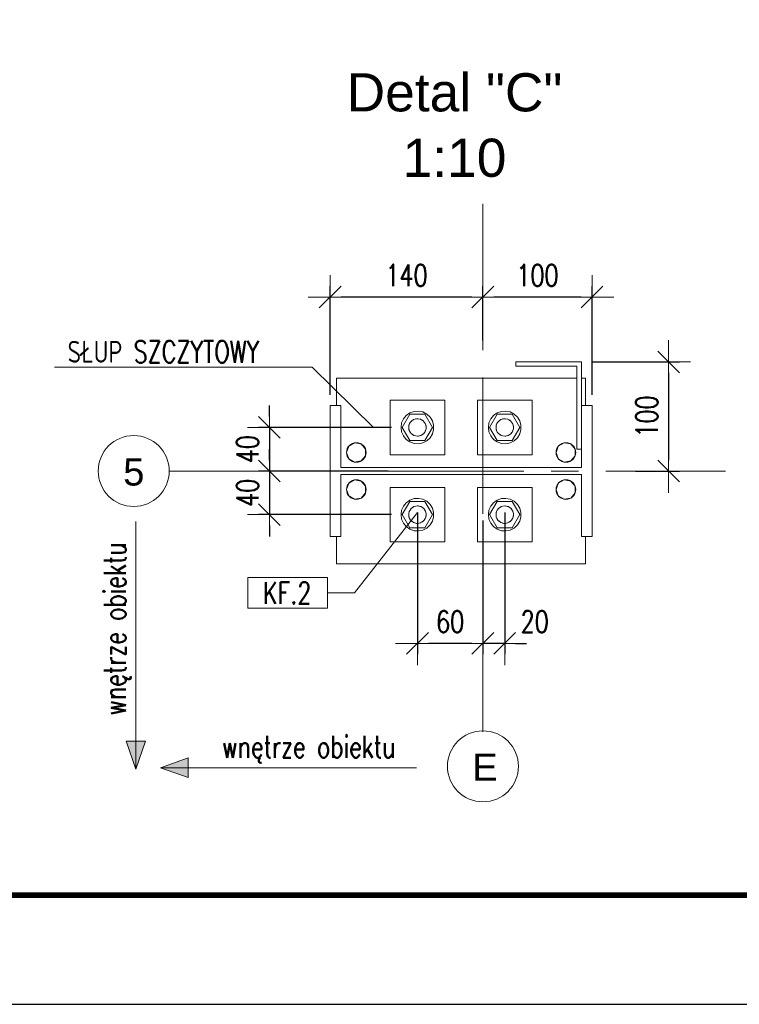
# Model space of a CAD drawing. Header units: millimetres. Extents: x 6807 to 7919, y 15387 to 15883.
# Tile 3 of 120: x 6972 to 7038, y 15387 to 15477. Entities that reach past the tile are written whole.
import ezdxf
from ezdxf.enums import TextEntityAlignment as Align

# ---------------------------------------------------------------- set-up
doc = ezdxf.new("R2010")
doc.units = ezdxf.units.MM
doc.header["$LTSCALE"] = 10
doc.linetypes.add('MITTE', pattern=[2, 1.25, -0.25, 0.25, -0.25])
doc.layers.get('Defpoints').update_dxf_attribs({"color": 1})
doc.layers.add('_FORMATKA', color=8, linetype='Continuous', plot=False)
for name, color, linetype, lineweight in [('_RAMKA', 7, 'Continuous', 35), ('PS_DIM', 4, 'Continuous', 13), ('PS_Object', 30, 'Continuous', 13), ('PS_Pos', 1, 'Continuous', 15), ('PS_SOLID', 7, 'Continuous', 30), ('PS_TEXT', 3, 'Continuous', 18)]:
    doc.layers.add(name, color=color, linetype=linetype, lineweight=lineweight)
doc.styles.add('ARIAL', font='arial.ttf')
doc.styles.add('simplex', font='simplex.shx', dxfattribs={"width": 0.75})
doc.dimstyles.new('1_10_SC', dxfattribs={"dimtxt": 2, "dimasz": 1, "dimexe": 1, "dimexo": 1, "dimgap": 1, "dimtad": 1, "dimdec": 0, "dimlfac": 10, "dimtxsty": 'simplex', "dimblk": 'dimznak', "dimcen": 2, "dimclrd": 256, "dimclre": 256, "dimclrt": 3, "dimadec": 1, "dimazin": 0, "dimtfac": 1, "dimtdec": 0, "dimtix": 1, "dimtmove": 2, "dimatfit": 3, "dimldrblk": 'dim-grot', "dimfxl": 1, "dimarcsym": 0})

# ---------------------------------------------------------------- blocks, each defined once
blk = doc.blocks.new('*U18')
at = {"layer": '_FORMATKA', "lineweight": -3}
blk.add_lwpolyline([(-1100, 0), (0, 0), (0, 420), (-1100, 420)], close=True, dxfattribs=at)
at = {"layer": '_RAMKA', "lineweight": -3, "const_width": 0.5}
blk.add_lwpolyline([(-1070, 10), (-10, 10), (-10, 410), (-1070, 410)], close=True, dxfattribs=at)
blk = doc.blocks.new('dimznak')
at = {"color": 0}
for points in [[(0, 2), (0, -2)], [(-2, 0), (2, 0)]]:
    blk.add_lwpolyline(points, dxfattribs=at)
at = {"color": 2}
blk.add_lwpolyline([(1, 1), (-1, -1)], dxfattribs=at)
blk = doc.blocks.new('*D157')
at = {"layer": 'Defpoints', "color": 0, "transparency": 16777216}
for p in [(7016.79, 15433.27), (7014.79, 15432.545), (7014.79, 15420.269)]:
    blk.add_point(p, dxfattribs=at)
at = {"layer": 'PS_DIM', "lineweight": -2, "transparency": 16777216}
for p, q in [((7016.79, 15432.27), (7016.79, 15419.269)), ((7014.79, 15431.545), (7014.79, 15419.269)), ((7013.79, 15420.269), (7012.79, 15420.269)), ((7016.79, 15420.269), (7014.79, 15420.269)), ((7017.79, 15420.269), (7018.79, 15420.269))]:
    blk.add_line(p, q, dxfattribs=at)
blk.add_blockref('dimznak', (7014.79, 15420.269), dxfattribs=at)
at = {"layer": 'PS_DIM', "lineweight": -2, "transparency": 16777216, "rotation": 180}
blk.add_blockref('dimznak', (7016.79, 15420.269), dxfattribs=at)
at = {"layer": 'PS_DIM', "color": 3, "transparency": 16777216, "insert": (7019.54, 15422.269), "char_height": 2, "attachment_point": 5, "style": 'simplex'}
blk.add_mtext('20', dxfattribs=at)
blk = doc.blocks.new('dim-grot')
blk.add_hatch(color=256).paths.add_polyline_path([(0, 0), (-2, 0.5), (-2, -0.5)])
blk.add_lwpolyline([(0, 0), (-2, 0.5), (-2, -0.5), (0, 0)])
blk = doc.blocks.new('*D158')
at = {"layer": 'Defpoints', "color": 0, "transparency": 16777216}
for p in [(7008.79, 15433.27), (7014.79, 15432.545), (7008.79, 15420.269)]:
    blk.add_point(p, dxfattribs=at)
at = {"layer": 'PS_DIM', "lineweight": -2, "transparency": 16777216}
for p, q in [((7008.79, 15432.27), (7008.79, 15419.269)), ((7014.79, 15431.545), (7014.79, 15419.269)), ((7013.79, 15420.269), (7009.79, 15420.269))]:
    blk.add_line(p, q, dxfattribs=at)
at = {"layer": 'PS_DIM', "lineweight": -2, "transparency": 16777216, "rotation": 180}
blk.add_blockref('dimznak', (7008.79, 15420.269), dxfattribs=at)
at = {"layer": 'PS_DIM', "lineweight": -2, "transparency": 16777216}
blk.add_blockref('dimznak', (7014.79, 15420.269), dxfattribs=at)
at = {"layer": 'PS_DIM', "color": 3, "transparency": 16777216, "insert": (7011.79, 15422.269), "char_height": 2, "attachment_point": 5, "style": 'simplex'}
blk.add_mtext('60', dxfattribs=at)
blk = doc.blocks.new('*D159')
at = {"layer": 'Defpoints', "color": 0, "transparency": 16777216}
for p in [(7007.404, 15440.07), (6995.225, 15436.07), (7007.096, 15436.07)]:
    blk.add_point(p, dxfattribs=at)
at = {"layer": 'PS_DIM', "lineweight": -2, "transparency": 16777216}
for p, q in [((6995.225, 15441.07), (6995.225, 15442.07)), ((7006.404, 15440.07), (6994.225, 15440.07)), ((6995.225, 15440.07), (6995.225, 15436.07)), ((7006.096, 15436.07), (6994.225, 15436.07)), ((6995.225, 15435.07), (6995.225, 15434.07))]:
    blk.add_line(p, q, dxfattribs=at)
for p, rotation in [((6995.225, 15440.07), 270), ((6995.225, 15436.07), 90)]:
    blk.add_blockref('dimznak', p, dxfattribs=dict(at, rotation=rotation))
at = {"layer": 'PS_DIM', "color": 3, "transparency": 16777216, "insert": (6993.225, 15438.07), "char_height": 2, "attachment_point": 5, "rotation": 90, "style": 'simplex'}
blk.add_mtext('40', dxfattribs=at)
blk = doc.blocks.new('*D160')
at = {"layer": 'Defpoints', "color": 0, "transparency": 16777216}
for p in [(7007.096, 15436.07), (6995.225, 15432.07), (7007.404, 15432.07)]:
    blk.add_point(p, dxfattribs=at)
at = {"layer": 'PS_DIM', "lineweight": -2, "transparency": 16777216}
for p, q in [((6995.225, 15437.07), (6995.225, 15438.07)), ((7006.096, 15436.07), (6994.225, 15436.07)), ((6995.225, 15436.07), (6995.225, 15432.07)), ((7006.404, 15432.07), (6994.225, 15432.07)), ((6995.225, 15431.07), (6995.225, 15430.07))]:
    blk.add_line(p, q, dxfattribs=at)
for p, rotation in [((6995.225, 15436.07), 270), ((6995.225, 15432.07), 90)]:
    blk.add_blockref('dimznak', p, dxfattribs=dict(at, rotation=rotation))
at = {"layer": 'PS_DIM', "color": 3, "transparency": 16777216, "insert": (6993.225, 15434.07), "char_height": 2, "attachment_point": 5, "rotation": 90, "style": 'simplex'}
blk.add_mtext('40', dxfattribs=at)
blk = doc.blocks.new('*D161')
at = {"layer": 'Defpoints', "color": 0, "transparency": 16777216}
for p in [(7023.81, 15446.07), (7027.776, 15436.07), (7031.804, 15436.07)]:
    blk.add_point(p, dxfattribs=at)
at = {"layer": 'PS_DIM', "lineweight": -2, "transparency": 16777216}
for p, q in [((7024.81, 15446.07), (7032.804, 15446.07)), ((7031.804, 15445.07), (7031.804, 15437.07)), ((7028.776, 15436.07), (7032.804, 15436.07))]:
    blk.add_line(p, q, dxfattribs=at)
for p, rotation in [((7031.804, 15446.07), 90), ((7031.804, 15436.07), 270)]:
    blk.add_blockref('dimznak', p, dxfattribs=dict(at, rotation=rotation))
at = {"layer": 'PS_DIM', "color": 3, "transparency": 16777216, "insert": (7029.804, 15441.07), "char_height": 2, "attachment_point": 5, "rotation": 90, "style": 'simplex'}
blk.add_mtext('100', dxfattribs=at)
blk = doc.blocks.new('*D162')
at = {"layer": 'Defpoints', "color": 0, "transparency": 16777216}
for p in [(7014.79, 15452.015), (7014.79, 15447.032), (7024.79, 15442.07)]:
    blk.add_point(p, dxfattribs=at)
at = {"layer": 'PS_DIM', "lineweight": -2, "transparency": 16777216}
for p, q in [((7014.79, 15448.032), (7014.79, 15453.015)), ((7024.79, 15443.07), (7024.79, 15453.015)), ((7023.79, 15452.015), (7015.79, 15452.015))]:
    blk.add_line(p, q, dxfattribs=at)
at = {"layer": 'PS_DIM', "lineweight": -2, "transparency": 16777216, "rotation": 180}
blk.add_blockref('dimznak', (7014.79, 15452.015), dxfattribs=at)
at = {"layer": 'PS_DIM', "lineweight": -2, "transparency": 16777216}
blk.add_blockref('dimznak', (7024.79, 15452.015), dxfattribs=at)
at = {"layer": 'PS_DIM', "color": 3, "transparency": 16777216, "insert": (7019.79, 15454.015), "char_height": 2, "attachment_point": 5, "style": 'simplex'}
blk.add_mtext('100', dxfattribs=at)
blk = doc.blocks.new('*D163')
at = {"layer": 'Defpoints', "color": 0, "transparency": 16777216}
for p in [(7000.79, 15452.015), (7014.79, 15447.032), (7000.79, 15442.07)]:
    blk.add_point(p, dxfattribs=at)
at = {"layer": 'PS_DIM', "lineweight": -2, "transparency": 16777216}
for p, q in [((7000.79, 15443.07), (7000.79, 15453.015)), ((7014.79, 15448.032), (7014.79, 15453.015)), ((7013.79, 15452.015), (7001.79, 15452.015))]:
    blk.add_line(p, q, dxfattribs=at)
at = {"layer": 'PS_DIM', "lineweight": -2, "transparency": 16777216, "rotation": 180}
blk.add_blockref('dimznak', (7000.79, 15452.015), dxfattribs=at)
at = {"layer": 'PS_DIM', "lineweight": -2, "transparency": 16777216}
blk.add_blockref('dimznak', (7014.79, 15452.015), dxfattribs=at)
at = {"layer": 'PS_DIM', "color": 3, "transparency": 16777216, "insert": (7007.79, 15454.015), "char_height": 2, "attachment_point": 5, "style": 'simplex'}
blk.add_mtext('140', dxfattribs=at)
blk = doc.blocks.new('Przekrój')
at = {"layer": 'PS_DIM', "style": 'ARIAL', "flags": 4}
for tag, p in [('PRZEKRÓJ', (7.886, 7.75)), ('SKALA', (7.886, 1.75))]:
    blk.add_attdef(tag, text='', height=3.5, dxfattribs=at).set_placement(p, align=Align.MIDDLE_CENTER)
blk = doc.blocks.new('*X317')
at = {"color": 1}
for p in [(6975.537, 15445.602), (7004.759, 15440.07)]:
    blk.add_line(p, (6999.137, 15445.602), dxfattribs=at)
at = {"color": 3, "style": 'simplex', "width": 0.75}
blk.add_text('SŁUP SZCZYTOWY ', height=2, dxfattribs=at).set_placement((6976.737, 15446.002))
blk = doc.blocks.new('*X318')
at = {"color": 1}
for p, q in [((7008.79, 15432.27), (7003.036, 15424.895)), ((7000.536, 15426.295), (6993.236, 15426.295)), ((6993.236, 15426.295), (6993.236, 15423.495)), ((7000.536, 15423.495), (7000.536, 15426.295)), ((7000.536, 15424.895), (7003.036, 15424.895)), ((6993.236, 15423.495), (7000.536, 15423.495))]:
    blk.add_line(p, q, dxfattribs=at)
at = {"color": 30, "style": 'simplex', "width": 0.75}
blk.add_text('KF.2', height=2, dxfattribs=at).set_placement((6994.636, 15423.895))

msp = doc.modelspace()

# ---------------------------------------------------------------- hatches: boundary and pattern name
at = {"layer": 'PS_DIM'}
h = msp.add_hatch(color=2, dxfattribs=at)
h.dxf.hatch_style = 1
h.paths.add_polyline_path([(6982.985, 15411.305), (6982.092, 15411.305), (6982.985, 15408.745)])
h = msp.add_hatch(color=2, dxfattribs=at)
h.dxf.hatch_style = 1
h.paths.add_polyline_path([(6982.985, 15411.305), (6983.878, 15411.305), (6982.985, 15408.745)])
h = msp.add_hatch(color=2, dxfattribs=at)
h.dxf.hatch_style = 1
h.paths.add_polyline_path([(6987.796, 15408.874), (6987.796, 15409.766), (6985.235, 15408.874)])
h = msp.add_hatch(color=2, dxfattribs=at)
h.dxf.hatch_style = 1
h.paths.add_polyline_path([(6987.796, 15408.874), (6987.796, 15407.981), (6985.235, 15408.874)])

# ---------------------------------------------------------------- linework, layer by layer
at = {"layer": 'PS_DIM', "color": 2}
for p, q in [((6982.985, 15431.449), (6982.985, 15408.745)), ((6982.092, 15411.305), (6982.985, 15411.305)), ((6982.985, 15408.745), (6982.092, 15411.305)), ((6982.985, 15408.745), (6983.878, 15411.305)), ((6983.878, 15411.305), (6982.985, 15411.305)), ((6985.235, 15408.874), (6987.796, 15409.766)), ((6987.796, 15409.766), (6987.796, 15408.874)), ((6985.235, 15408.874), (6987.796, 15407.981)), ((7008.694, 15408.874), (6985.235, 15408.874)), ((6987.796, 15407.981), (6987.796, 15408.874))]:
    msp.add_line(p, q, dxfattribs=at)
at = {"layer": 'PS_Object', "color": 5, "linetype": 'MITTE'}
for p, q in [((7014.79, 15412.15), (7014.79, 15460.559)), ((6986.047, 15436.07), (7037.029, 15436.07))]:
    msp.add_line(p, q, dxfattribs=at)
at = {"layer": 'PS_Object', "color": 2}
for centre in [(6982.795, 15436.07), (7014.79, 15409.002, -0.807)]:
    msp.add_circle(centre, 3.252, dxfattribs=at)
at = {"layer": 'PS_SOLID', "linetype": 'Continuous', "lineweight": 13}
for p, q in [((7023.81, 15446.07), (7017.81, 15446.07)), ((7017.81, 15446.07), (7017.81, 15445.67)), ((7023.81, 15442.07), (7023.81, 15446.07)), ((7017.81, 15445.67), (7023.41, 15445.67)), ((7023.41, 15445.67), (7023.41, 15438.07)), ((7003.034, 15444.57), (7001.39, 15444.57)), ((7001.39, 15444.57), (7001.39, 15442.07)), ((7008.443, 15444.57), (7003.034, 15444.57)), ((7016.443, 15444.57), (7008.443, 15444.57)), ((7022.234, 15444.57), (7016.443, 15444.57)), ((7023.41, 15444.57), (7022.234, 15444.57)), ((7024.19, 15444.57), (7023.81, 15444.57)), ((7024.19, 15442.07), (7024.19, 15444.57)), ((7008.946, 15442.57), (7006.29, 15442.57)), ((7006.29, 15442.57), (7006.29, 15437.57)), ((7011.29, 15442.57), (7008.946, 15442.57)), ((7011.29, 15437.57), (7011.29, 15442.57)), ((7016.946, 15442.57), (7014.29, 15442.57)), ((7014.29, 15442.57), (7014.29, 15437.57)), ((7019.29, 15442.57), (7016.946, 15442.57)), ((7019.29, 15437.57), (7019.29, 15442.57)), ((7001.77, 15442.07), (7000.79, 15442.07)), ((7000.79, 15442.07), (7000.79, 15430.07)), ((7001.77, 15436.38), (7001.77, 15442.07)), ((7024.79, 15442.07), (7023.81, 15442.07)), ((7023.81, 15442.07), (7023.81, 15438.07)), ((7024.79, 15430.07), (7024.79, 15442.07)), ((7002.5, 15438.349), (7003.034, 15438.656)), ((7003.034, 15438.656), (7003.64, 15438.55)), ((7003.64, 15438.55), (7004.036, 15438.078)), ((7021.7, 15438.349), (7022.234, 15438.656)), ((7022.234, 15438.656), (7022.84, 15438.55)), ((7022.84, 15438.55), (7023.236, 15438.078)), ((7002.29, 15437.77), (7002.5, 15438.349)), ((7002.5, 15437.192), (7002.29, 15437.77)), ((7004.036, 15438.078), (7004.036, 15437.462)), ((7021.49, 15437.77), (7021.7, 15438.349)), ((7021.7, 15437.192), (7021.49, 15437.77)), ((7023.236, 15438.078), (7023.236, 15437.462)), ((7023.41, 15438.07), (7023.81, 15438.07)), ((7023.81, 15438.07), (7023.81, 15436.38)), ((7003.034, 15436.884), (7002.5, 15437.192)), ((7003.64, 15436.991), (7003.034, 15436.884)), ((7004.036, 15437.462), (7003.64, 15436.991)), ((7006.29, 15437.57), (7011.29, 15437.57)), ((7014.29, 15437.57), (7019.29, 15437.57)), ((7022.234, 15436.884), (7021.7, 15437.192)), ((7022.84, 15436.991), (7022.234, 15436.884)), ((7023.236, 15437.462), (7022.84, 15436.991)), ((7023.81, 15436.38), (7001.77, 15436.38)), ((7001.77, 15435.76), (7001.77, 15430.07)), ((7023.81, 15435.76), (7001.77, 15435.76)), ((7002.5, 15434.949), (7002.29, 15434.37)), ((7003.034, 15435.256), (7002.5, 15434.949)), ((7003.64, 15435.15), (7003.034, 15435.256)), ((7004.036, 15434.678), (7003.64, 15435.15)), ((7021.7, 15434.949), (7021.49, 15434.37)), ((7022.234, 15435.256), (7021.7, 15434.949)), ((7022.84, 15435.15), (7022.234, 15435.256)), ((7023.236, 15434.678), (7022.84, 15435.15)), ((7023.81, 15434.07), (7023.81, 15435.76)), ((7002.29, 15434.37), (7002.5, 15433.792)), ((7003.64, 15433.591), (7004.036, 15434.062)), ((7004.036, 15434.062), (7004.036, 15434.678)), ((7006.29, 15434.57), (7011.29, 15434.57)), ((7006.29, 15429.57), (7006.29, 15434.57)), ((7011.29, 15434.57), (7011.29, 15429.57)), ((7014.29, 15434.57), (7019.29, 15434.57)), ((7014.29, 15429.57), (7014.29, 15434.57)), ((7019.29, 15434.57), (7019.29, 15429.57)), ((7021.49, 15434.37), (7021.7, 15433.792)), ((7022.84, 15433.591), (7023.236, 15434.062)), ((7023.236, 15434.062), (7023.236, 15434.678)), ((7023.81, 15430.07), (7023.81, 15434.07)), ((7002.5, 15433.792), (7003.034, 15433.484)), ((7003.034, 15433.484), (7003.64, 15433.591)), ((7021.7, 15433.792), (7022.234, 15433.484)), ((7022.234, 15433.484), (7022.84, 15433.591)), ((7001.77, 15430.07), (7000.79, 15430.07)), ((7001.39, 15427.57), (7001.39, 15430.07)), ((7008.946, 15429.57), (7006.29, 15429.57)), ((7011.29, 15429.57), (7008.946, 15429.57)), ((7016.946, 15429.57), (7014.29, 15429.57)), ((7019.29, 15429.57), (7016.946, 15429.57)), ((7024.79, 15430.07), (7023.81, 15430.07)), ((7024.19, 15430.07), (7024.19, 15427.57)), ((7003.034, 15427.57), (7001.39, 15427.57)), ((7008.443, 15427.57), (7003.034, 15427.57)), ((7016.443, 15427.57), (7008.443, 15427.57)), ((7022.234, 15427.57), (7016.443, 15427.57)), ((7024.19, 15427.57), (7022.234, 15427.57)), ((7024.19, 15427.57), (7023.81, 15427.57))]:
    msp.add_line(p, q, dxfattribs=at)
at = {"layer": 'PS_SOLID', "color": 3, "linetype": 'Continuous', "lineweight": 13}
for p, q in [((7008.097, 15441.27), (7007.404, 15440.07)), ((7008.1, 15441.402), (7007.766, 15441.166)), ((7008.844, 15441.27), (7008.097, 15441.27)), ((7008.485, 15441.539), (7008.1, 15441.402)), ((7008.892, 15441.567), (7008.485, 15441.539)), ((7009.483, 15441.27), (7008.844, 15441.27)), ((7009.292, 15441.484), (7008.892, 15441.567)), ((7009.655, 15441.296), (7009.292, 15441.484)), ((7010.175, 15440.07), (7009.483, 15441.27)), ((7009.953, 15441.017), (7009.655, 15441.296)), ((7016.097, 15441.27), (7015.404, 15440.07)), ((7016.1, 15441.402), (7015.766, 15441.166)), ((7016.844, 15441.27), (7016.097, 15441.27)), ((7016.485, 15441.539), (7016.1, 15441.402)), ((7016.892, 15441.567), (7016.485, 15441.539)), ((7017.483, 15441.27), (7016.844, 15441.27)), ((7017.292, 15441.484), (7016.892, 15441.567)), ((7017.655, 15441.296), (7017.292, 15441.484)), ((7018.175, 15440.07), (7017.483, 15441.27)), ((7017.953, 15441.017), (7017.655, 15441.296)), ((7007.345, 15440.475), (7007.29, 15440.07)), ((7007.508, 15440.849), (7007.345, 15440.475)), ((7007.766, 15441.166), (7007.508, 15440.849)), ((7008.072, 15440.422), (7008.015, 15440.271)), ((7008.157, 15440.56), (7008.072, 15440.422)), ((7008.095, 15440.461), (7008.106, 15440.486)), ((7008.106, 15440.486), (7008.127, 15440.511)), ((7008.269, 15440.677), (7008.157, 15440.56)), ((7008.222, 15440.628), (7008.244, 15440.655)), ((7008.244, 15440.655), (7008.255, 15440.663)), ((7008.402, 15440.77), (7008.269, 15440.677)), ((7008.55, 15440.833), (7008.402, 15440.77)), ((7008.414, 15440.775), (7008.422, 15440.78)), ((7008.422, 15440.78), (7008.451, 15440.791)), ((7008.709, 15440.866), (7008.55, 15440.833)), ((7008.599, 15440.843), (7008.627, 15440.853)), ((7008.627, 15440.853), (7008.658, 15440.855)), ((7008.871, 15440.866), (7008.709, 15440.866)), ((7008.812, 15440.866), (7008.844, 15440.868)), ((7008.844, 15440.868), (7008.855, 15440.866)), ((7009.029, 15440.833), (7008.871, 15440.866)), ((7009.178, 15440.77), (7009.029, 15440.833)), ((7009.046, 15440.826), (7009.058, 15440.824)), ((7009.058, 15440.824), (7009.088, 15440.808)), ((7009.311, 15440.677), (7009.178, 15440.77)), ((7009.223, 15440.738), (7009.251, 15440.724)), ((7009.251, 15440.724), (7009.272, 15440.704)), ((7009.422, 15440.56), (7009.311, 15440.677)), ((7009.389, 15440.595), (7009.41, 15440.575)), ((7009.41, 15440.575), (7009.415, 15440.568)), ((7009.508, 15440.422), (7009.422, 15440.56)), ((7009.564, 15440.271), (7009.508, 15440.422)), ((7009.516, 15440.402), (7009.524, 15440.389)), ((7009.524, 15440.389), (7009.533, 15440.355)), ((7010.166, 15440.668), (7009.953, 15441.017)), ((7010.276, 15440.274), (7010.166, 15440.668)), ((7015.345, 15440.475), (7015.29, 15440.07)), ((7015.508, 15440.849), (7015.345, 15440.475)), ((7015.766, 15441.166), (7015.508, 15440.849)), ((7016.072, 15440.422), (7016.015, 15440.271)), ((7016.157, 15440.56), (7016.072, 15440.422)), ((7016.095, 15440.46), (7016.106, 15440.486)), ((7016.106, 15440.486), (7016.127, 15440.511)), ((7016.269, 15440.677), (7016.157, 15440.56)), ((7016.222, 15440.628), (7016.244, 15440.655)), ((7016.244, 15440.655), (7016.255, 15440.663)), ((7016.402, 15440.77), (7016.269, 15440.677)), ((7016.55, 15440.833), (7016.402, 15440.77)), ((7016.414, 15440.775), (7016.422, 15440.78)), ((7016.422, 15440.78), (7016.451, 15440.791)), ((7016.709, 15440.866), (7016.55, 15440.833)), ((7016.599, 15440.843), (7016.627, 15440.853)), ((7016.627, 15440.853), (7016.658, 15440.855)), ((7016.871, 15440.866), (7016.709, 15440.866)), ((7016.812, 15440.866), (7016.844, 15440.868)), ((7016.844, 15440.868), (7016.855, 15440.866)), ((7017.029, 15440.833), (7016.871, 15440.866)), ((7017.178, 15440.77), (7017.029, 15440.833)), ((7017.046, 15440.826), (7017.058, 15440.824)), ((7017.058, 15440.824), (7017.088, 15440.808)), ((7017.311, 15440.677), (7017.178, 15440.77)), ((7017.223, 15440.738), (7017.251, 15440.724)), ((7017.251, 15440.724), (7017.272, 15440.704)), ((7017.422, 15440.56), (7017.311, 15440.677)), ((7017.389, 15440.595), (7017.41, 15440.575)), ((7017.41, 15440.575), (7017.415, 15440.568)), ((7017.508, 15440.422), (7017.422, 15440.56)), ((7017.564, 15440.271), (7017.508, 15440.422)), ((7017.516, 15440.402), (7017.524, 15440.389)), ((7017.524, 15440.389), (7017.533, 15440.355)), ((7018.166, 15440.668), (7017.953, 15441.017)), ((7018.276, 15440.274), (7018.166, 15440.668)), ((7007.29, 15440.07), (7007.345, 15439.665)), ((7007.345, 15439.665), (7007.508, 15439.291)), ((7007.404, 15440.07), (7008.097, 15438.87)), ((7007.99, 15440.07), (7007.992, 15440.087)), ((7007.995, 15440.035), (7007.99, 15440.07)), ((7008.015, 15440.271), (7007.991, 15440.111)), ((7007.991, 15440.111), (7007.999, 15439.949)), ((7007.999, 15439.949), (7008.04, 15439.792)), ((7008.019, 15439.854), (7008.015, 15439.888)), ((7008.019, 15440.286), (7008.03, 15440.31)), ((7008.019, 15440.279), (7008.019, 15440.286)), ((7008.03, 15439.831), (7008.019, 15439.854)), ((7008.04, 15439.792), (7008.111, 15439.647)), ((7008.106, 15439.654), (7008.099, 15439.671)), ((7008.109, 15439.652), (7008.106, 15439.654)), ((7008.111, 15439.647), (7008.21, 15439.519)), ((7008.21, 15439.519), (7008.333, 15439.414)), ((7008.244, 15439.485), (7008.232, 15439.5)), ((7008.273, 15439.465), (7008.244, 15439.485)), ((7009.247, 15439.414), (7009.37, 15439.519)), ((7009.251, 15439.417), (7009.249, 15439.415)), ((7009.26, 15439.425), (7009.251, 15439.417)), ((7009.37, 15439.519), (7009.469, 15439.647)), ((7009.41, 15439.565), (7009.393, 15439.549)), ((7009.428, 15439.595), (7009.41, 15439.565)), ((7009.469, 15439.647), (7009.54, 15439.792)), ((7009.483, 15438.87), (7010.175, 15440.07)), ((7009.524, 15439.751), (7009.505, 15439.721)), ((7009.528, 15439.769), (7009.524, 15439.751)), ((7009.54, 15439.792), (7009.581, 15439.949)), ((7009.589, 15440.111), (7009.564, 15440.271)), ((7009.573, 15440.211), (7009.582, 15440.179)), ((7009.581, 15439.949), (7009.589, 15440.111)), ((7009.582, 15439.961), (7009.581, 15439.956)), ((7009.582, 15440.179), (7009.582, 15440.153)), ((7009.582, 15439.984), (7009.582, 15439.961)), ((7009.953, 15439.123), (7010.166, 15439.473)), ((7010.166, 15439.473), (7010.276, 15439.866)), ((7010.276, 15440.07), (7010.276, 15440.274)), ((7010.276, 15439.866), (7010.276, 15440.07)), ((7015.29, 15440.07), (7015.345, 15439.665)), ((7015.345, 15439.665), (7015.508, 15439.291)), ((7015.404, 15440.07), (7016.097, 15438.87)), ((7015.99, 15440.07), (7015.992, 15440.086)), ((7015.995, 15440.035), (7015.99, 15440.07)), ((7016.015, 15440.271), (7015.991, 15440.111)), ((7015.991, 15440.111), (7015.999, 15439.949)), ((7015.999, 15439.949), (7016.04, 15439.792)), ((7016.019, 15439.854), (7016.015, 15439.888)), ((7016.019, 15440.286), (7016.03, 15440.31)), ((7016.019, 15440.279), (7016.019, 15440.286)), ((7016.03, 15439.831), (7016.019, 15439.854)), ((7016.04, 15439.792), (7016.111, 15439.647)), ((7016.106, 15439.654), (7016.099, 15439.671)), ((7016.109, 15439.652), (7016.106, 15439.654)), ((7016.111, 15439.647), (7016.21, 15439.519)), ((7016.21, 15439.519), (7016.333, 15439.414)), ((7016.244, 15439.485), (7016.232, 15439.5)), ((7016.273, 15439.465), (7016.244, 15439.485)), ((7017.247, 15439.414), (7017.37, 15439.519)), ((7017.251, 15439.417), (7017.249, 15439.415)), ((7017.26, 15439.425), (7017.251, 15439.417)), ((7017.37, 15439.519), (7017.469, 15439.647)), ((7017.41, 15439.565), (7017.393, 15439.549)), ((7017.428, 15439.595), (7017.41, 15439.565)), ((7017.469, 15439.647), (7017.54, 15439.792)), ((7017.483, 15438.87), (7018.175, 15440.07)), ((7017.524, 15439.751), (7017.505, 15439.721)), ((7017.528, 15439.769), (7017.524, 15439.751)), ((7017.54, 15439.792), (7017.581, 15439.949)), ((7017.589, 15440.111), (7017.564, 15440.271)), ((7017.573, 15440.211), (7017.582, 15440.179)), ((7017.581, 15439.949), (7017.589, 15440.111)), ((7017.582, 15439.961), (7017.581, 15439.956)), ((7017.582, 15440.179), (7017.582, 15440.153)), ((7017.582, 15439.984), (7017.582, 15439.961)), ((7017.953, 15439.123), (7018.166, 15439.473)), ((7018.166, 15439.473), (7018.276, 15439.866)), ((7018.276, 15440.07), (7018.276, 15440.274)), ((7018.276, 15439.866), (7018.276, 15440.07)), ((7007.508, 15439.291), (7007.766, 15438.974)), ((7007.766, 15438.974), (7008.1, 15438.738)), ((7008.097, 15438.87), (7009.483, 15438.87)), ((7008.1, 15438.738), (7008.485, 15438.601)), ((7008.333, 15439.414), (7008.474, 15439.335)), ((7008.422, 15439.36), (7008.393, 15439.38)), ((7008.443, 15439.352), (7008.422, 15439.36)), ((7008.474, 15439.335), (7008.629, 15439.286)), ((7008.485, 15438.601), (7008.892, 15438.574)), ((7008.627, 15439.287), (7008.623, 15439.288)), ((7008.628, 15439.287), (7008.627, 15439.287)), ((7008.629, 15439.286), (7008.79, 15439.27)), ((7008.79, 15439.27), (7008.951, 15439.286)), ((7008.844, 15439.272), (7008.823, 15439.273)), ((7008.879, 15439.279), (7008.844, 15439.272)), ((7008.892, 15438.574), (7009.292, 15438.657)), ((7008.951, 15439.286), (7009.105, 15439.335)), ((7009.058, 15439.316), (7009.023, 15439.309)), ((7009.076, 15439.326), (7009.058, 15439.316)), ((7009.105, 15439.335), (7009.247, 15439.414)), ((7009.292, 15438.657), (7009.655, 15438.845)), ((7009.655, 15438.845), (7009.953, 15439.123)), ((7015.508, 15439.291), (7015.766, 15438.974)), ((7015.766, 15438.974), (7016.1, 15438.738)), ((7016.097, 15438.87), (7017.483, 15438.87)), ((7016.1, 15438.738), (7016.485, 15438.601)), ((7016.333, 15439.414), (7016.474, 15439.335)), ((7016.422, 15439.36), (7016.393, 15439.38)), ((7016.443, 15439.352), (7016.422, 15439.36)), ((7016.474, 15439.335), (7016.629, 15439.286)), ((7016.485, 15438.601), (7016.892, 15438.574)), ((7016.627, 15439.287), (7016.623, 15439.288)), ((7016.628, 15439.287), (7016.627, 15439.287)), ((7016.629, 15439.286), (7016.79, 15439.27)), ((7016.79, 15439.27), (7016.951, 15439.286)), ((7016.844, 15439.272), (7016.823, 15439.273)), ((7016.879, 15439.279), (7016.844, 15439.272)), ((7016.892, 15438.574), (7017.292, 15438.657)), ((7016.951, 15439.286), (7017.105, 15439.335)), ((7017.058, 15439.316), (7017.023, 15439.309)), ((7017.076, 15439.326), (7017.058, 15439.316)), ((7017.105, 15439.335), (7017.247, 15439.414)), ((7017.292, 15438.657), (7017.655, 15438.845)), ((7017.655, 15438.845), (7017.953, 15439.123)), ((7007.404, 15432.07), (7008.097, 15433.27)), ((7007.508, 15432.849), (7007.766, 15433.166)), ((7007.766, 15433.166), (7008.1, 15433.402)), ((7008.097, 15433.27), (7009.483, 15433.27)), ((7008.1, 15433.402), (7008.485, 15433.539)), ((7008.485, 15433.539), (7008.892, 15433.567)), ((7008.892, 15433.567), (7009.292, 15433.484)), ((7009.292, 15433.484), (7009.655, 15433.296)), ((7009.483, 15433.27), (7010.175, 15432.07)), ((7009.655, 15433.296), (7009.953, 15433.017)), ((7015.404, 15432.07), (7016.097, 15433.27)), ((7015.508, 15432.849), (7015.766, 15433.166)), ((7015.766, 15433.166), (7016.1, 15433.402)), ((7016.097, 15433.27), (7017.483, 15433.27)), ((7016.1, 15433.402), (7016.485, 15433.539)), ((7016.485, 15433.539), (7016.892, 15433.567)), ((7016.892, 15433.567), (7017.292, 15433.484)), ((7017.292, 15433.484), (7017.655, 15433.296)), ((7017.483, 15433.27), (7018.175, 15432.07)), ((7017.655, 15433.296), (7017.953, 15433.017)), ((7007.29, 15432.07), (7007.345, 15432.475)), ((7007.345, 15432.475), (7007.508, 15432.849)), ((7007.999, 15432.191), (7008.04, 15432.348)), ((7008.019, 15432.286), (7008.015, 15432.252)), ((7008.03, 15432.309), (7008.019, 15432.286)), ((7008.04, 15432.348), (7008.111, 15432.493)), ((7008.106, 15432.486), (7008.099, 15432.469)), ((7008.109, 15432.489), (7008.106, 15432.486)), ((7008.111, 15432.493), (7008.21, 15432.621)), ((7008.21, 15432.621), (7008.333, 15432.727)), ((7008.244, 15432.655), (7008.232, 15432.64)), ((7008.273, 15432.676), (7008.244, 15432.655)), ((7008.333, 15432.727), (7008.474, 15432.805)), ((7008.422, 15432.78), (7008.393, 15432.76)), ((7008.443, 15432.788), (7008.422, 15432.78)), ((7008.474, 15432.805), (7008.629, 15432.854)), ((7008.627, 15432.853), (7008.623, 15432.852)), ((7008.628, 15432.853), (7008.627, 15432.853)), ((7008.629, 15432.854), (7008.79, 15432.87)), ((7008.79, 15432.87), (7008.951, 15432.854)), ((7008.844, 15432.868), (7008.823, 15432.867)), ((7008.879, 15432.861), (7008.844, 15432.868)), ((7008.951, 15432.854), (7009.105, 15432.805)), ((7009.058, 15432.824), (7009.023, 15432.831)), ((7009.076, 15432.815), (7009.058, 15432.824)), ((7009.105, 15432.805), (7009.247, 15432.727)), ((7009.247, 15432.727), (7009.37, 15432.621)), ((7009.251, 15432.724), (7009.249, 15432.725)), ((7009.26, 15432.715), (7009.251, 15432.724)), ((7009.37, 15432.621), (7009.469, 15432.493)), ((7009.41, 15432.575), (7009.393, 15432.591)), ((7009.428, 15432.546), (7009.41, 15432.575)), ((7009.469, 15432.493), (7009.54, 15432.348)), ((7009.524, 15432.389), (7009.505, 15432.42)), ((7009.528, 15432.372), (7009.524, 15432.389)), ((7009.54, 15432.348), (7009.581, 15432.191)), ((7009.953, 15433.017), (7010.166, 15432.668)), ((7010.166, 15432.668), (7010.276, 15432.274)), ((7010.276, 15432.274), (7010.276, 15432.07)), ((7015.29, 15432.07), (7015.345, 15432.475)), ((7015.345, 15432.475), (7015.508, 15432.849)), ((7015.999, 15432.191), (7016.04, 15432.348)), ((7016.019, 15432.286), (7016.015, 15432.252)), ((7016.03, 15432.309), (7016.019, 15432.286)), ((7016.04, 15432.348), (7016.111, 15432.493)), ((7016.106, 15432.486), (7016.099, 15432.469)), ((7016.109, 15432.489), (7016.106, 15432.486)), ((7016.111, 15432.493), (7016.21, 15432.621)), ((7016.21, 15432.621), (7016.333, 15432.727)), ((7016.244, 15432.655), (7016.232, 15432.64)), ((7016.273, 15432.676), (7016.244, 15432.655)), ((7016.333, 15432.727), (7016.474, 15432.805)), ((7016.422, 15432.78), (7016.393, 15432.76)), ((7016.443, 15432.788), (7016.422, 15432.78)), ((7016.474, 15432.805), (7016.629, 15432.854)), ((7016.627, 15432.853), (7016.623, 15432.852)), ((7016.628, 15432.853), (7016.627, 15432.853)), ((7016.629, 15432.854), (7016.79, 15432.87)), ((7016.79, 15432.87), (7016.951, 15432.854)), ((7016.844, 15432.868), (7016.823, 15432.867)), ((7016.879, 15432.861), (7016.844, 15432.868)), ((7016.951, 15432.854), (7017.105, 15432.805)), ((7017.058, 15432.824), (7017.023, 15432.831)), ((7017.076, 15432.815), (7017.058, 15432.824)), ((7017.105, 15432.805), (7017.247, 15432.727)), ((7017.247, 15432.727), (7017.37, 15432.621)), ((7017.251, 15432.724), (7017.249, 15432.725)), ((7017.26, 15432.715), (7017.251, 15432.724)), ((7017.37, 15432.621), (7017.469, 15432.493)), ((7017.41, 15432.575), (7017.393, 15432.592)), ((7017.428, 15432.545), (7017.41, 15432.575)), ((7017.469, 15432.493), (7017.54, 15432.348)), ((7017.524, 15432.389), (7017.505, 15432.42)), ((7017.528, 15432.372), (7017.524, 15432.389)), ((7017.54, 15432.348), (7017.581, 15432.191)), ((7017.953, 15433.017), (7018.166, 15432.668)), ((7018.166, 15432.668), (7018.276, 15432.274)), ((7018.276, 15432.274), (7018.276, 15432.07)), ((7007.345, 15431.665), (7007.29, 15432.07)), ((7007.508, 15431.291), (7007.345, 15431.665)), ((7008.097, 15430.87), (7007.404, 15432.07)), ((7007.766, 15430.974), (7007.508, 15431.291)), ((7007.995, 15432.106), (7007.99, 15432.07)), ((7007.99, 15432.07), (7007.992, 15432.054)), ((7007.991, 15432.03), (7007.999, 15432.191)), ((7008.015, 15431.87), (7007.991, 15432.03)), ((7008.072, 15431.718), (7008.015, 15431.87)), ((7008.019, 15431.861), (7008.019, 15431.854)), ((7008.019, 15431.854), (7008.03, 15431.83)), ((7008.157, 15431.58), (7008.072, 15431.718)), ((7008.095, 15431.68), (7008.106, 15431.654)), ((7008.106, 15431.654), (7008.127, 15431.629)), ((7008.269, 15431.463), (7008.157, 15431.58)), ((7008.222, 15431.513), (7008.244, 15431.485)), ((7008.244, 15431.485), (7008.255, 15431.477)), ((7008.402, 15431.371), (7008.269, 15431.463)), ((7008.55, 15431.307), (7008.402, 15431.371)), ((7008.414, 15431.365), (7008.422, 15431.36)), ((7008.422, 15431.36), (7008.451, 15431.349)), ((7008.709, 15431.274), (7008.55, 15431.307)), ((7008.599, 15431.297), (7008.627, 15431.287)), ((7009.029, 15431.307), (7008.871, 15431.274)), ((7009.178, 15431.371), (7009.029, 15431.307)), ((7009.046, 15431.314), (7009.058, 15431.316)), ((7009.058, 15431.316), (7009.088, 15431.332)), ((7009.311, 15431.463), (7009.178, 15431.371)), ((7009.223, 15431.402), (7009.251, 15431.417)), ((7009.251, 15431.417), (7009.272, 15431.436)), ((7009.422, 15431.58), (7009.311, 15431.463)), ((7009.389, 15431.545), (7009.41, 15431.565)), ((7009.41, 15431.565), (7009.415, 15431.572)), ((7009.508, 15431.718), (7009.422, 15431.58)), ((7010.175, 15432.07), (7009.483, 15430.87)), ((7009.564, 15431.87), (7009.508, 15431.718)), ((7009.516, 15431.738), (7009.524, 15431.751)), ((7009.524, 15431.751), (7009.533, 15431.786)), ((7009.589, 15432.03), (7009.564, 15431.87)), ((7009.573, 15431.929), (7009.582, 15431.961)), ((7009.581, 15432.191), (7009.589, 15432.03)), ((7009.582, 15432.179), (7009.581, 15432.184)), ((7009.582, 15432.156), (7009.582, 15432.179)), ((7009.582, 15431.961), (7009.582, 15431.988)), ((7010.166, 15431.473), (7009.953, 15431.123)), ((7010.276, 15431.866), (7010.166, 15431.473)), ((7010.276, 15432.07), (7010.276, 15431.866)), ((7015.345, 15431.665), (7015.29, 15432.07)), ((7015.508, 15431.291), (7015.345, 15431.665)), ((7016.097, 15430.87), (7015.404, 15432.07)), ((7015.766, 15430.974), (7015.508, 15431.291)), ((7015.995, 15432.106), (7015.99, 15432.07)), ((7015.99, 15432.07), (7015.992, 15432.054)), ((7015.991, 15432.03), (7015.999, 15432.191)), ((7016.015, 15431.87), (7015.991, 15432.03)), ((7016.072, 15431.718), (7016.015, 15431.87)), ((7016.019, 15431.861), (7016.019, 15431.854)), ((7016.019, 15431.854), (7016.03, 15431.83)), ((7016.157, 15431.58), (7016.072, 15431.718)), ((7016.095, 15431.68), (7016.106, 15431.654)), ((7016.106, 15431.654), (7016.127, 15431.629)), ((7016.269, 15431.463), (7016.157, 15431.58)), ((7016.222, 15431.513), (7016.244, 15431.485)), ((7016.244, 15431.485), (7016.255, 15431.477)), ((7016.402, 15431.371), (7016.269, 15431.463)), ((7016.55, 15431.307), (7016.402, 15431.371)), ((7016.414, 15431.365), (7016.422, 15431.36)), ((7016.422, 15431.36), (7016.451, 15431.349)), ((7016.709, 15431.274), (7016.55, 15431.307)), ((7016.599, 15431.297), (7016.627, 15431.287)), ((7017.029, 15431.307), (7016.871, 15431.274)), ((7017.178, 15431.371), (7017.029, 15431.307)), ((7017.046, 15431.314), (7017.058, 15431.316)), ((7017.058, 15431.316), (7017.088, 15431.332)), ((7017.311, 15431.463), (7017.178, 15431.371)), ((7017.223, 15431.402), (7017.251, 15431.417)), ((7017.251, 15431.417), (7017.272, 15431.436)), ((7017.422, 15431.58), (7017.311, 15431.463)), ((7017.389, 15431.545), (7017.41, 15431.565)), ((7017.41, 15431.565), (7017.415, 15431.572)), ((7017.508, 15431.718), (7017.422, 15431.58)), ((7018.175, 15432.07), (7017.483, 15430.87)), ((7017.564, 15431.87), (7017.508, 15431.718)), ((7017.516, 15431.738), (7017.524, 15431.751)), ((7017.524, 15431.751), (7017.533, 15431.786)), ((7017.589, 15432.03), (7017.564, 15431.87)), ((7017.573, 15431.929), (7017.582, 15431.961)), ((7017.581, 15432.191), (7017.589, 15432.03)), ((7017.582, 15432.179), (7017.581, 15432.184)), ((7017.582, 15432.156), (7017.582, 15432.179)), ((7017.582, 15431.961), (7017.582, 15431.988)), ((7018.166, 15431.473), (7017.953, 15431.123)), ((7018.276, 15431.866), (7018.166, 15431.473)), ((7018.276, 15432.07), (7018.276, 15431.866)), ((7008.1, 15430.738), (7007.766, 15430.974)), ((7008.844, 15430.87), (7008.097, 15430.87)), ((7008.485, 15430.601), (7008.1, 15430.738)), ((7008.892, 15430.574), (7008.485, 15430.601)), ((7008.627, 15431.287), (7008.658, 15431.285)), ((7008.871, 15431.274), (7008.709, 15431.274)), ((7008.812, 15431.274), (7008.844, 15431.272)), ((7008.844, 15431.272), (7008.855, 15431.274)), ((7009.483, 15430.87), (7008.844, 15430.87)), ((7009.292, 15430.657), (7008.892, 15430.574)), ((7009.655, 15430.845), (7009.292, 15430.657)), ((7009.953, 15431.123), (7009.655, 15430.845)), ((7016.1, 15430.738), (7015.766, 15430.974)), ((7016.844, 15430.87), (7016.097, 15430.87)), ((7016.485, 15430.601), (7016.1, 15430.738)), ((7016.892, 15430.574), (7016.485, 15430.601)), ((7016.627, 15431.287), (7016.658, 15431.285)), ((7016.871, 15431.274), (7016.709, 15431.274)), ((7016.812, 15431.274), (7016.844, 15431.272)), ((7016.844, 15431.272), (7016.855, 15431.274)), ((7017.483, 15430.87), (7016.844, 15430.87)), ((7017.292, 15430.657), (7016.892, 15430.574)), ((7017.655, 15430.845), (7017.292, 15430.657)), ((7017.953, 15431.123), (7017.655, 15430.845))]:
    msp.add_line(p, q, dxfattribs=at)
at = {"layer": 'PS_SOLID', "linetype": 'Continuous', "lineweight": 13}
for centre in [(7003.19, 15437.77), (7022.39, 15437.77), (7003.19, 15434.37), (7022.39, 15434.37)]:
    msp.add_circle(centre, 0.9, dxfattribs=at)

# ---------------------------------------------------------------- block references
at = {"layer": 'PS_DIM'}
msp.add_blockref('*U18', (7913.346, 15387.186), dxfattribs=at)
ref = msp.add_blockref('Przekrój', (7004.303, 15463.037), dxfattribs=at)
ref.add_attrib('PRZEKRÓJ', 'Detal "C"', dxfattribs={"layer": 'PS_TEXT', "height": 3.5, "style": 'ARIAL'}).set_placement((7012.188, 15470.787), align=Align.MIDDLE_CENTER)
ref.add_attrib('SKALA', '1:10', dxfattribs={"layer": 'PS_TEXT', "height": 3.5, "style": 'ARIAL'}).set_placement((7012.188, 15464.787), align=Align.MIDDLE_CENTER)
at = {"layer": 'PS_Pos'}
for name in ['*X317', '*X318']:
    msp.add_blockref(name, (0, 0), dxfattribs=at)

# ---------------------------------------------------------------- texts
at = {"layer": 'PS_DIM', "color": 2, "insert": (6981.302, 15421.597), "char_height": 2, "attachment_point": 5, "rotation": 90, "style": 'simplex'}
msp.add_mtext('wnętrze obiektu', dxfattribs=at)
at = {"layer": 'PS_DIM', "color": 2, "insert": (6998.842, 15410.556), "char_height": 2, "attachment_point": 5, "style": 'simplex'}
msp.add_mtext('wnętrze obiektu', dxfattribs=at)
at = {"layer": 'PS_Object', "color": 3, "style": 'ARIAL'}
for s, p in [('5', (6981.83, 15434.74)), ('E', (7013.824, 15407.672, -0.807))]:
    msp.add_text(s, height=2.5, dxfattribs=at).set_placement(p)

# ---------------------------------------------------------------- dimensions: what is measured, and where the dimension line sits
at = {"layer": 'PS_DIM'}
for base, p1, p2, picture, middle in [((7000.79, 15452.015), (7014.79, 15447.032), (7000.79, 15442.07), '*D163', (7007.79, 15454.015)), ((7014.79, 15452.015), (7024.79, 15442.07), (7014.79, 15447.032), '*D162', (7019.79, 15454.015)), ((7008.79, 15420.269), (7014.79, 15432.545), (7008.79, 15433.27), '*D158', (7011.79, 15422.269))]:
    dim = msp.add_linear_dim(base=base, p1=p1, p2=p2, dimstyle='1_10_SC', dxfattribs=at)
    dim.commit()
    dim.dimension.update_dxf_attribs({"geometry": picture, "text_midpoint": middle})
for base, p1, p2, picture, middle in [((7031.804, 15436.07), (7023.81, 15446.07), (7027.776, 15436.07), '*D161', (7029.804, 15441.07)), ((6995.225, 15436.07), (7007.404, 15440.07), (7007.096, 15436.07), '*D159', (6993.225, 15438.07)), ((6995.225, 15432.07), (7007.096, 15436.07), (7007.404, 15432.07), '*D160', (6993.225, 15434.07))]:
    dim = msp.add_linear_dim(base=base, p1=p1, p2=p2, angle=90, dimstyle='1_10_SC', dxfattribs=at)
    dim.commit()
    dim.dimension.update_dxf_attribs({"geometry": picture, "text_midpoint": middle})
dim = msp.add_linear_dim(base=(7014.79, 15420.269), p1=(7016.79, 15433.27), p2=(7014.79, 15432.545), dimstyle='1_10_SC', dxfattribs=at)
dim.commit()
dim.dimension.update_dxf_attribs({"geometry": '*D157', "text_midpoint": (7019.54, 15422.269), "dimtype": 128})

doc.saveas('drawing.dxf')
